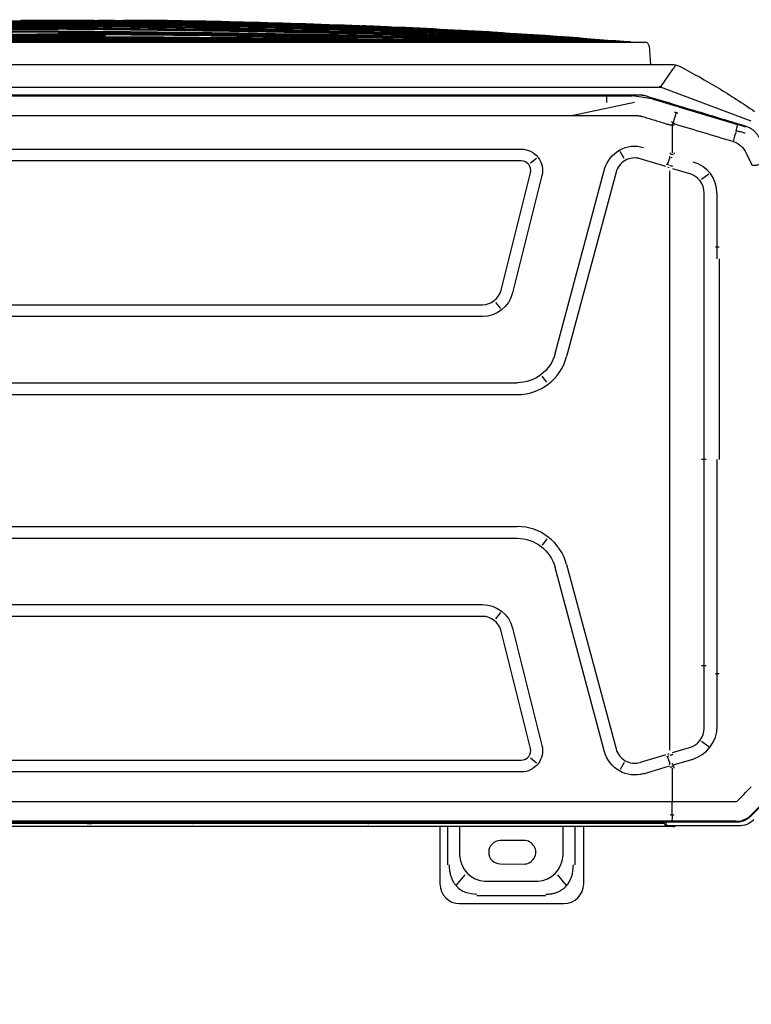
# Model space of a CAD drawing. Header units: millimetres. Extents: x 922208 to 1069538, y -182208 to -99877.
# Tile 117 of 256: x 990446 to 990892, y -177607 to -177007. Entities that reach past the tile are written whole.
import ezdxf

# ---------------------------------------------------------------- set-up
doc = ezdxf.new("R2010")
doc.units = ezdxf.units.MM
doc.header["$MEASUREMENT"] = 0
doc.layers.add('IS_KLIM_urządzenia', color=3, linetype='Continuous')

# ---------------------------------------------------------------- blocks, each defined once
blk = doc.blocks.new('G$CE471A013')
at = {"linetype": 'Continuous'}
for p, q in [((-52.435, 41.216), (-57.735, 41.216)), ((-56.811, 40.816), (-53.307, 40.816)), ((-58.735, 40.216), (-58.735, 37.301)), ((-57.87, 40.295), (-57.426, 39.746)), ((-53.717, 40.077), (-56.401, 40.077)), ((-52.692, 39.746), (-52.248, 40.295)), ((-51.435, 37.301), (-51.435, 40.216)), ((-58.291, 37.3), (-58.291, 39.241)), ((-54.497, 39.198), (-55.697, 39.206)), ((-51.827, 39.241), (-51.827, 37.3)), ((-57.694, 38.769), (-57.694, 37.301)), ((-52.424, 37.301), (-52.424, 38.769)), ((-55.697, 38.006), (-54.497, 38.013)), ((-66.606, 37.271), (-63.067, 37.271)), ((23.598, 37.069), (-66.48, 37.069)), ((-66.462, 37.035), (-66.435, 37.035)), ((-66.435, 37.034), (-63.211, 37.029)), ((-63.256, 37.301), (6.245, 37.301)), ((-63.211, 37.029), (-21.491, 37.029)), ((-63.067, 37.271), (-63.006, 37.271)), ((-62.823, 37.151), (6.095, 37.151)), ((-46.818, 37.069), (-46.818, 37.151)), ((-39.955, 37.069), (-39.955, 37.151)), ((-67.244, 36.753), (-67.954, 36.043)), ((-67.906, 36.045), (-67.231, 36.718)), ((-66.881, 36.958), (-66.893, 36.986)), ((-63.222, 36.747), (-63.229, 36.025)), ((-63.231, 34.339), (-63.231, 36.025)), ((-61.773, 34.614), (-63.101, 34.22)), ((-55.564, 34.525), (12.681, 34.525)), ((-63.275, 34.162), (-64.302, 33.869)), ((-63.22, 34.09), (-63.293, 34.234)), ((-63.128, 34.119), (-62.999, 33.739)), ((-62.913, 33.65), (-61.603, 34.039)), ((-60.791, 34.052), (-60.595, 34.401)), ((-56.03, 33.809), (-56.346, 34.056)), ((-63.243, 33.54), (-64.111, 33.292)), ((-63.012, 33.616), (-63.073, 33.593)), ((12.681, 33.925), (-55.564, 33.925)), ((-65.097, 33.248), (-64.718, 32.988)), ((-63.11, 33.418), (-63.11, 29.549)), ((-57.867, 23.986), (-60.377, 33.353)), ((-59.798, 33.508), (-57.288, 24.142)), ((-55.124, 27.223), (-56.612, 33.184)), ((-56.03, 33.329), (-54.542, 27.368)), ((-65.503, 29.549), (-65.503, 32.296)), ((-64.853, 32.296), (-64.853, 29.549)), ((-65.61, 29.549), (-65.426, 29.549)), ((-65.503, 29.112), (-65.503, 29.549)), ((-64.853, 29.549), (-64.853, 29.112)), ((-63.11, 29.549), (-63.11, 7.87)), ((-65.503, 18.659), (-65.503, 29.112)), ((-64.717, 29.112), (-64.95, 29.112)), ((-64.853, 29.112), (-64.853, 18.659)), ((-54.509, 26.429), (-54.262, 26.745)), ((-53.591, 26.625), (10.708, 26.625)), ((10.708, 26.025), (-53.591, 26.025)), ((-56.871, 22.685), (-56.627, 23.003)), ((-21.491, 22.659), (-55.356, 22.659)), ((-21.491, 22.059), (-55.356, 22.059)), ((-65.61, 8.47), (-65.61, 18.659)), ((-64.95, 18.659), (-64.717, 18.659)), ((-64.853, 18.659), (-64.853, 7.87)), ((-21.391, 15.359), (-55.356, 15.359)), ((-56.871, 14.734), (-56.627, 14.416)), ((-21.391, 14.759), (-55.356, 14.759)), ((-60.377, 4.066), (-57.867, 13.432)), ((-57.288, 13.277), (-59.798, 3.911)), ((-53.591, 11.393), (10.708, 11.393)), ((-54.262, 10.674), (-54.509, 10.989)), ((10.708, 10.793), (-53.591, 10.793)), ((-56.612, 4.235), (-55.124, 10.196)), ((-54.542, 10.051), (-56.03, 4.09)), ((-65.503, 7.87), (-65.503, 8.47)), ((-65.61, 7.87), (-65.426, 7.87)), ((-65.503, 5.123), (-65.503, 7.87)), ((-64.853, 7.87), (-64.853, 5.123)), ((-63.11, 7.87), (-63.11, 4.001)), ((-65.097, 4.171), (-64.718, 4.43)), ((-63.243, 3.878), (-64.111, 4.126)), ((-66.99, 3.095), (-67.234, 3.626)), ((-62.999, 3.679), (-63.128, 3.299)), ((-63.012, 3.803), (-63.073, 3.826)), ((-62.913, 3.769), (-61.603, 3.38)), ((-56.346, 3.363), (-56.03, 3.61)), ((-63.231, 1.667), (-63.231, 3.08)), ((-63.226, 3.33), (-63.183, 3.316)), ((-60.791, 3.367), (-60.595, 3.017)), ((-55.564, 3.493), (12.681, 3.493)), ((12.681, 2.893), (-55.564, 2.893)), ((-63.552, 0.74), (-66.539, 1.639)), ((-63.424, 1.025), (-63.272, 1.544)), ((-67.249, 1.476), (-62.642, -0.258)), ((-61.319, 0.514), (-58.196, 1.188)), ((-62.213, 0.335), (-63.453, 0.711)), ((-59.916, 0.514), (-59.916, 0.179)), ((-62.213, 0.335), (-61.199, 0.184)), ((-61.726, 0.155), (-61.717, 0.191)), ((-61.567, 0.144), (18.685, 0.144)), ((-59.916, 0.184), (-61.199, 0.184)), ((-21.391, 0.184), (-59.916, 0.184)), ((-63.27, -1.193), (-62.633, -0.27)), ((-0.517, -0.263), (-62.643, -0.263)), ((-0.367, -1.413), (-63.178, -1.413)), ((-62.054, -2.359), (-62.12, -1.413)), ((-57.042, -2.545), (-61.855, -2.545)), ((-58.757, -2.545), (-58.757, -2.545)), ((-7.032, -2.545), (-57.042, -2.545)), ((-32.037, -2.644), (-32.037, -2.642))]:
    blk.add_line(p, q, dxfattribs=at)
for centre, radius, start, end in [((-57.735, 40.216), 1, 90, 180), ((-52.435, 40.216), 1, 0, 90), ((-55.701, 38.606), 0.6, 89.6384, 270.3616), ((-54.501, 38.606), 0.592, 270.3616, 89.6384), ((-63.256, 37.001), 0.3, 90, 115.8413), ((-63.006, 37.071), 0.2, 0, 90), ((-61.324, 33.099), 0.98, 15, 106.5295), ((-55.564, 33.445), 0.48, 90, 194.0167), ((-53.591, 27.605), 0.98, 194.0166, 270), ((-55.356, 24.659), 2.6, 195, 270), ((-55.356, 12.759), 2.6, 90, 165), ((-53.591, 9.813), 0.98, 90, 165.9834), ((-61.324, 4.319), 0.98, 253.4705, 345), ((-55.564, 3.973), 0.48, 165.9833, 270), ((-61.855, -2.345), 0.2, 184, 270)]:
    blk.add_arc(centre, radius, start, end, dxfattribs=at)
at = {"linetype": 'Continuous', "extrusion": (0, 0, -1)}
for centre, radius, start, end in [((66.606, 36.191), 1.08, 45, 90), ((61.324, 33.099), 1.58, 73.4706, 165), ((55.564, 33.445), 1.08, 345.9834, 90), ((53.591, 27.605), 1.58, 270, 345.9834), ((55.356, 24.659), 2, 270, 345), ((55.356, 12.759), 2, 15, 90), ((53.591, 9.813), 1.58, 14.0166, 90), ((55.564, 3.973), 1.08, 270, 14.0166), ((61.324, 4.319), 1.58, 195, 286.5294)]:
    blk.add_arc(centre, radius, start, end, dxfattribs=at)
at = {"linetype": 'Continuous'}
for centre, major_axis, ratio, start_param, end_param in [((-55.906, 38.207), (1.268, -1.569), 0.803018, 2.633487, 3.831894), ((-54.211, 38.207), (-1.268, -1.569), 0.803018, 2.451291, 3.649699), ((-63.067, 37.071), (0, -0.2), 0.831479, 1.570796, 3.141593), ((-47.823, 36.801), (0, 0.35), 0.690452, 6.119579, 6.283185), ((-33.789, 36.701), (1.086, 0), 0.414214, 1.241354, 1.558544), ((-63.025, 33.944), (-1.913, -0.585), 0.178321, 4.710906, 4.798331), ((-62.672, 32.781), (-1.893, -0.646), 0.706819, 4.683881, 4.712375), ((-63.755, 32.198), (1.764, 0), 0.995519, 1.850018, 3.141593), ((-63.807, 32.296), (1.046, 0), 0.995519, 1.865841, 3.141593), ((-63.863, 5.123), (1.64, 0), 0.995519, 3.141593, 4.441128), ((-63.807, 5.123), (1.046, 0), 0.995519, 3.141593, 4.417344), ((-63.025, 3.474), (-1.913, 0.585), 0.178321, 1.484854, 1.57228), ((-62.672, 4.635), (-1.919, 0.564), 0.705879, 1.540462, 1.56897)]:
    blk.add_ellipse(centre, major_axis=major_axis, ratio=ratio, start_param=start_param, end_param=end_param, dxfattribs=at)
for points, knots in [([(-56.811, 40.73), (-56.879, 40.73), (-57.013, 40.729), (-57.207, 40.695), (-57.389, 40.639), (-57.556, 40.558), (-57.708, 40.456), (-57.931, 40.251), (-58.174, 39.848), (-58.197, 39.452), (-58.21, 39.241)], [0, 0, 0, 0, 0.088396, 0.173346, 0.25543, 0.335293, 0.413632, 0.491185, 0.72797, 1, 1, 1, 1]), ([(-51.908, 39.241), (-51.908, 39.315), (-51.908, 39.459), (-51.94, 39.667), (-51.994, 39.861), (-52.07, 40.037), (-52.164, 40.195), (-52.353, 40.428), (-52.729, 40.688), (-53.109, 40.716), (-53.307, 40.73)], [0, 0, 0, 0, 0.095854, 0.186885, 0.2735, 0.35617, 0.435439, 0.51192, 0.746033, 1, 1, 1, 1]), ([(-66.48, 37.069), (-66.537, 37.067), (-66.65, 37.062), (-66.815, 37.021), (-66.972, 36.956), (-67.118, 36.868), (-67.202, 36.791), (-67.244, 36.753)], [0, 0, 0, 0, 0.199971, 0.399955, 0.599953, 0.799968, 1, 1, 1, 1]), ([(-66.462, 37.034), (-66.58, 37.034), (-66.698, 37.016), (-66.918, 36.942), (-67.02, 36.889), (-67.143, 36.798), (-67.174, 36.772), (-67.204, 36.744)], [0, 0, 0, 0, 0.434849, 0.434849, 0.850781, 0.850781, 1, 1, 1, 1]), ([(-63.228, 36.744), (-63.228, 36.769), (-63.227, 36.822), (-63.224, 36.893), (-63.22, 36.964), (-63.215, 37.012), (-63.211, 37.032), (-63.209, 37.034), (-63.208, 37.034)], [0, 0, 0, 0, 0.15377, 0.321137, 0.499606, 0.749362, 0.923428, 1, 1, 1, 1]), ([(-60.124, 37.07), (-60.124, 37.072), (-60.121, 37.095), (-60.115, 37.138), (-60.112, 37.146), (-60.11, 37.151)], [0, 0, 0, 0, 0.03411, 0.430836, 1, 1, 1, 1]), ([(-60.11, 37.151), (-60.089, 37.148), (-60.053, 37.143), (-60.007, 37.11), (-59.984, 37.083), (-59.975, 37.07)], [0, 0, 0, 0, 0.421216, 0.760733, 1, 1, 1, 1]), ([(-56.683, 37.073), (-56.667, 37.09), (-56.616, 37.134), (-56.56, 37.144), (-56.522, 37.151)], [0, 0, 0, 0, 0.322756, 1, 1, 1, 1]), ([(-56.522, 37.151), (-56.525, 37.149), (-56.529, 37.145), (-56.536, 37.119), (-56.539, 37.092), (-56.541, 37.076), (-56.541, 37.073)], [0, 0, 0, 0, 0.364896, 0.677617, 0.93837, 1, 1, 1, 1]), ([(-47.783, 37.146), (-47.752, 37.139), (-47.677, 37.121), (-47.618, 37.07), (-47.584, 37.04)], [0, 0, 0, 0, 0.419101, 1, 1, 1, 1]), ([(-47.74, 37.071), (-47.74, 37.074), (-47.74, 37.077), (-47.741, 37.1), (-47.745, 37.116), (-47.759, 37.135), (-47.766, 37.141), (-47.779, 37.145), (-47.781, 37.146), (-47.783, 37.146)], [0, 0, 0, 0, 0.074579, 0.074579, 0.595541, 0.595541, 0.936378, 0.936378, 1, 1, 1, 1]), ([(-39.051, 37.04), (-39.027, 37.061), (-38.983, 37.101), (-38.911, 37.134), (-38.865, 37.143), (-38.845, 37.147)], [0, 0, 0, 0, 0.405811, 0.73919, 1, 1, 1, 1]), ([(-38.846, 37.147), (-38.859, 37.145), (-38.867, 37.14), (-38.883, 37.125), (-38.888, 37.112), (-38.892, 37.088), (-38.892, 37.079), (-38.892, 37.069)], [0, 0, 0, 0, 0.330097, 0.330097, 0.779008, 0.779008, 1, 1, 1, 1]), ([(-63.143, 34.328), (-63.143, 34.329), (-63.143, 34.329), (-63.143, 34.33), (-63.143, 34.331), (-63.143, 34.332), (-63.142, 34.333), (-63.14, 34.336), (-63.138, 34.337), (-63.136, 34.339)], [0, 0, 0, 0, 0.093535, 0.093535, 0.207433, 0.207433, 0.397418, 0.397418, 1, 1, 1, 1]), ([(-67.234, 3.626), (-67.24, 3.639), (-67.253, 3.665), (-67.285, 3.697), (-67.327, 3.71), (-67.385, 3.713), (-67.442, 3.708), (-67.498, 3.7), (-67.554, 3.692), (-67.624, 3.68), (-67.734, 3.66), (-67.815, 3.644), (-67.869, 3.634)], [0, 0, 0, 0, 0.063444, 0.125641, 0.187787, 0.250691, 0.375621, 0.43817, 0.500642, 0.625445, 0.750334, 1, 1, 1, 1]), ([(-63.143, 3.09), (-63.143, 3.09), (-63.143, 3.09), (-63.143, 3.089), (-63.143, 3.088), (-63.143, 3.087), (-63.142, 3.086), (-63.14, 3.083), (-63.138, 3.081), (-63.136, 3.08)], [0, 0, 0, 0, 0.093535, 0.093535, 0.207433, 0.207433, 0.397418, 0.397418, 1, 1, 1, 1]), ([(-67.645, 2.317), (-67.622, 2.272), (-67.576, 2.182), (-67.483, 2.059), (-67.374, 1.949), (-67.251, 1.857), (-67.117, 1.782), (-67.022, 1.75), (-66.975, 1.733)], [0, 0, 0, 0, 0.164732, 0.332464, 0.501556, 0.670288, 0.836962, 1, 1, 1, 1]), ([(-66.935, 2.088), (-66.93, 2.086), (-66.924, 2.084), (-66.849, 2.059), (-66.778, 2.037), (-66.635, 1.999), (-66.564, 1.982), (-66.486, 1.966), (-66.482, 1.966), (-66.477, 1.965)], [0, 0, 0, 0, 0.036866, 0.036866, 0.504699, 0.504699, 0.970315, 0.970315, 1, 1, 1, 1]), ([(-63.371, 1.611), (-63.853, 1.756), (-64.335, 1.901), (-65.319, 2.197), (-65.821, 2.349), (-66.322, 2.5)], [0, 0, 0, 0, 0.489998, 0.489998, 1, 1, 1, 1]), ([(-66.975, 1.733), (-66.924, 1.718), (-66.873, 1.702), (-66.618, 1.625), (-66.414, 1.564), (-65.393, 1.255), (-64.576, 1.007), (-63.133, 0.57), (-62.507, 0.38), (-61.881, 0.19)], [0, 0, 0, 0, 0.030057, 0.030057, 0.150285, 0.150285, 0.631198, 0.631198, 1, 1, 1, 1]), ([(-66.477, 1.965), (-66.49, 1.918), (-66.502, 1.872), (-66.521, 1.791), (-66.528, 1.754), (-66.538, 1.694), (-66.541, 1.671), (-66.541, 1.644), (-66.539, 1.637), (-66.536, 1.633), (-66.536, 1.633), (-66.535, 1.633)], [0, 0, 0, 0, 0.2609, 0.2609, 0.5218, 0.5218, 0.782701, 0.782701, 0.970671, 0.970671, 1, 1, 1, 1]), ([(-63.352, 1.601), (-63.34, 1.592), (-63.315, 1.572), (-63.263, 1.537), (-63.223, 1.513), (-63.196, 1.497)], [0, 0, 0, 0, 0.24998, 0.499983, 1, 1, 1, 1]), ([(-63.325, 1.671), (-63.294, 1.669), (-63.232, 1.666), (-63.17, 1.665), (-63.139, 1.664)], [0, 0, 0, 0, 0.499978, 1, 1, 1, 1]), ([(-61.71, 1.231), (-61.807, 1.26), (-61.999, 1.319), (-62.288, 1.406), (-62.577, 1.494), (-62.77, 1.552), (-62.905, 1.593), (-62.943, 1.605), (-63.033, 1.632), (-63.085, 1.648), (-63.136, 1.663)], [0, 0, 0, 0, 0.202609, 0.405217, 0.607826, 0.810435, 0.810435, 0.891478, 0.891478, 1, 1, 1, 1]), ([(-63.36, 1.017), (-63.366, 1.016), (-63.377, 1.015), (-63.4, 1.019), (-63.428, 1.026), (-63.462, 1.037), (-63.481, 1.05), (-63.491, 1.056)], [0, 0, 0, 0, 0.124243, 0.250098, 0.500245, 0.750313, 1, 1, 1, 1]), ([(-63.642, -1.299), (-64.293, -0.958), (-64.934, -0.598), (-66.193, 0.161), (-66.811, 0.559), (-67.416, 0.974)], [0, 0, 0, 0, 0.5, 0.5, 1, 1, 1, 1]), ([(-61.881, 0.19), (-61.829, 0.177), (-61.727, 0.15), (-61.62, 0.146), (-61.567, 0.144)], [0, 0, 0, 0, 0.498926, 1, 1, 1, 1]), ([(-62.706, -0.265), (-62.705, -0.265), (-62.704, -0.265), (-62.684, -0.265), (-62.664, -0.265), (-62.644, -0.265)], [0, 0, 0, 0, 0.032778, 0.032778, 1, 1, 1, 1]), ([(-62.644, -0.265), (-62.641, -0.253), (-62.639, -0.241), (-62.637, -0.229), (-62.637, -0.228), (-62.637, -0.228)], [0, 0, 0, 0, 0.960053, 0.960053, 1, 1, 1, 1]), ([(-62.644, -0.265), (-62.622, -0.275), (-62.601, -0.285), (-62.579, -0.295), (-62.578, -0.296), (-62.578, -0.296)], [0, 0, 0, 0, 0.968586, 0.968586, 1, 1, 1, 1]), ([(-63.178, -1.413), (-63.178, -1.413), (-63.179, -1.413), (-63.182, -1.413), (-63.184, -1.413), (-63.196, -1.413), (-63.206, -1.413), (-63.275, -1.41), (-63.334, -1.402), (-63.392, -1.39)], [0, 0, 0, 0, 0.008756, 0.008756, 0.040334, 0.040334, 0.177893, 0.177893, 1, 1, 1, 1]), ([(-63.388, -1.36), (-63.387, -1.357), (-63.385, -1.355), (-63.373, -1.33), (-63.36, -1.303), (-63.334, -1.259), (-63.323, -1.243), (-63.31, -1.227)], [0, 0, 0, 0, 0.07944, 0.07944, 0.676385, 0.676385, 1, 1, 1, 1]), ([(-63.318, -1.212), (-63.321, -1.211), (-63.325, -1.211), (-63.329, -1.211), (-63.329, -1.211), (-63.33, -1.211)], [0, 0, 0, 0, 0.895907, 0.895907, 1, 1, 1, 1]), ([(-63.314, -1.199), (-63.314, -1.2), (-63.314, -1.2), (-63.315, -1.204), (-63.316, -1.208), (-63.318, -1.212)], [0, 0, 0, 0, 0.075095, 0.075095, 1, 1, 1, 1]), ([(-63.318, -1.212), (-63.311, -1.226), (-63.304, -1.24), (-63.296, -1.253), (-63.296, -1.253), (-63.296, -1.254)], [0, 0, 0, 0, 0.958709, 0.958709, 1, 1, 1, 1]), ([(-32.037, -3.261), (-36.938, -3.218), (-41.838, -3.138), (-51.533, -2.903), (-56.327, -2.75), (-61.119, -2.546)], [0, 0, 0, 0, 0.505409, 0.505409, 1, 1, 1, 1]), ([(-61.118, -2.551), (-56.329, -2.844), (-51.536, -3.059), (-41.841, -3.378), (-36.939, -3.481), (-32.037, -3.525)], [0, 0, 0, 0, 0.494599, 0.494599, 1, 1, 1, 1]), ([(-32.037, -3.496), (-36.939, -3.451), (-41.841, -3.35), (-51.536, -3.04), (-56.329, -2.832), (-61.118, -2.551)], [0, 0, 0, 0, 0.505401, 0.505401, 1, 1, 1, 1]), ([(-61.118, -2.551), (-56.329, -2.832), (-51.536, -3.039), (-41.841, -3.349), (-36.939, -3.45), (-32.037, -3.494)], [0, 0, 0, 0, 0.494599, 0.494599, 1, 1, 1, 1]), ([(-32.037, -3.553), (-36.94, -3.512), (-41.841, -3.407), (-51.536, -3.079), (-56.33, -2.856), (-61.118, -2.552)], [0, 0, 0, 0, 0.505401, 0.505401, 1, 1, 1, 1]), ([(-32.037, -3.526), (-36.939, -3.483), (-41.841, -3.38), (-51.536, -3.06), (-56.329, -2.845), (-61.118, -2.552)], [0, 0, 0, 0, 0.505401, 0.505401, 1, 1, 1, 1]), ([(-32.037, -3.6), (-36.94, -3.563), (-41.842, -3.457), (-51.537, -3.114), (-56.33, -2.879), (-61.118, -2.553)], [0, 0, 0, 0, 0.505401, 0.505401, 1, 1, 1, 1]), ([(-32.037, -3.578), (-36.94, -3.538), (-41.842, -3.433), (-51.537, -3.097), (-56.33, -2.868), (-61.118, -2.553)], [0, 0, 0, 0, 0.505401, 0.505401, 1, 1, 1, 1]), ([(-32.037, -3.619), (-36.94, -3.585), (-41.843, -3.48), (-51.538, -3.13), (-56.331, -2.889), (-61.118, -2.554)], [0, 0, 0, 0, 0.505401, 0.505401, 1, 1, 1, 1]), ([(-32.037, -3.39), (-36.939, -3.345), (-41.84, -3.252), (-51.533, -2.975), (-56.326, -2.793), (-61.115, -2.549)], [0, 0, 0, 0, 0.505465, 0.505465, 1, 1, 1, 1]), ([(-61.106, -2.549), (-56.319, -2.779), (-51.53, -2.951), (-41.839, -3.214), (-36.938, -3.303), (-32.037, -3.348)], [0, 0, 0, 0, 0.494375, 0.494375, 1, 1, 1, 1]), ([(-39.382, -3.21), (-41.835, -3.167), (-44.287, -3.114), (-51.511, -2.928), (-56.282, -2.766), (-61.051, -2.55)], [0, 0, 0, 0, 0.339395, 0.339395, 1, 1, 1, 1]), ([(-32.037, -3.111), (-36.937, -3.076), (-41.838, -3.01), (-51.506, -2.824), (-56.274, -2.704), (-61.042, -2.546)], [0, 0, 0, 0, 0.50677, 0.50677, 1, 1, 1, 1]), ([(-32.037, -3.058), (-36.937, -3.025), (-41.837, -2.966), (-51.506, -2.797), (-56.274, -2.688), (-61.041, -2.545)], [0, 0, 0, 0, 0.506778, 0.506778, 1, 1, 1, 1]), ([(-61.021, -2.546), (-56.261, -2.688), (-51.499, -2.795), (-41.837, -2.964), (-36.937, -3.023), (-32.037, -3.056)], [0, 0, 0, 0, 0.492868, 0.492868, 1, 1, 1, 1]), ([(-32.037, -3.349), (-36.938, -3.305), (-41.839, -3.215), (-51.494, -2.953), (-56.248, -2.782), (-61, -2.554)], [0, 0, 0, 0, 0.507485, 0.507485, 1, 1, 1, 1]), ([(-32.037, -3.213), (-36.938, -3.173), (-41.838, -3.097), (-51.488, -2.878), (-56.237, -2.737), (-60.984, -2.551)], [0, 0, 0, 0, 0.507767, 0.507767, 1, 1, 1, 1]), ([(-60.984, -2.551), (-56.237, -2.736), (-51.488, -2.877), (-41.838, -3.095), (-36.938, -3.17), (-32.037, -3.211)], [0, 0, 0, 0, 0.492233, 0.492233, 1, 1, 1, 1]), ([(-60.984, -2.552), (-56.237, -2.752), (-51.488, -2.903), (-41.839, -3.136), (-36.938, -3.216), (-32.037, -3.259)], [0, 0, 0, 0, 0.492233, 0.492233, 1, 1, 1, 1]), ([(-32.037, -2.947), (-34.87, -2.932), (-37.702, -2.91), (-43.368, -2.851), (-46.201, -2.816), (-51.866, -2.73), (-54.699, -2.68), (-58.666, -2.597), (-59.8, -2.572), (-60.934, -2.546)], [0, 0, 0, 0, 0.294057, 0.294057, 0.58814, 0.58814, 0.882227, 0.882227, 1, 1, 1, 1]), ([(-60.894, -2.547), (-58.354, -2.605), (-55.814, -2.657), (-50.519, -2.751), (-47.764, -2.792), (-42.254, -2.862), (-39.498, -2.891), (-35.174, -2.926), (-33.606, -2.936), (-32.037, -2.945)], [0, 0, 0, 0, 0.264103, 0.264103, 0.550513, 0.550513, 0.836923, 0.836923, 1, 1, 1, 1]), ([(-36.523, -3.657), (-37.477, -3.646), (-39.655, -3.612), (-43.056, -3.531), (-46.726, -3.409), (-50.395, -3.252), (-55.081, -3.004), (-58.542, -2.766), (-60.779, -2.585)], [0, 0, 0, 0, 0.11788, 0.269085, 0.420289, 0.571494, 0.722699, 1, 1, 1, 1]), ([(-54.409, -2.619), (-55.794, -2.605), (-57.18, -2.589), (-59.248, -2.563), (-59.931, -2.554), (-60.615, -2.545)], [0, 0, 0, 0, 0.669634, 0.669634, 1, 1, 1, 1]), ([(-60.501, -2.547), (-57.467, -2.586), (-54.433, -2.62), (-49.709, -2.664), (-48.019, -2.679), (-42.949, -2.718), (-39.569, -2.739), (-34.805, -2.76), (-33.421, -2.765), (-32.037, -2.77)], [0, 0, 0, 0, 0.319801, 0.319801, 0.497905, 0.497905, 0.854114, 0.854114, 1, 1, 1, 1]), ([(-32.037, -2.713), (-34.859, -2.706), (-37.681, -2.696), (-41.915, -2.677), (-43.326, -2.67), (-47.56, -2.647), (-50.382, -2.629), (-55.564, -2.59), (-57.923, -2.569), (-60.283, -2.546)], [0, 0, 0, 0, 0.299747, 0.299747, 0.449624, 0.449624, 0.749381, 0.749381, 1, 1, 1, 1]), ([(-60.283, -2.546), (-58.036, -2.568), (-55.79, -2.587), (-52.212, -2.614), (-50.88, -2.623), (-46.883, -2.65), (-44.219, -2.664), (-38.89, -2.689), (-36.225, -2.699), (-33.053, -2.707), (-32.545, -2.709), (-32.037, -2.71)], [0, 0, 0, 0, 0.238571, 0.238571, 0.380065, 0.380065, 0.663055, 0.663055, 0.946044, 0.946044, 1, 1, 1, 1]), ([(-32.037, -3.463), (-36.939, -3.418), (-41.84, -3.319), (-51.147, -3.031), (-55.552, -2.852), (-59.955, -2.614)], [0, 0, 0, 0, 0.526489, 0.526489, 1, 1, 1, 1]), ([(-36.416, -3.652), (-40.589, -3.601), (-44.763, -3.485), (-52.262, -3.158), (-55.59, -2.969), (-58.914, -2.726)], [0, 0, 0, 0, 0.556048, 0.556048, 1, 1, 1, 1]), ([(-58.595, -2.749), (-55.376, -2.981), (-52.152, -3.162), (-44.756, -3.484), (-40.581, -3.6), (-36.405, -3.652)], [0, 0, 0, 0, 0.435984, 0.435984, 1, 1, 1, 1]), ([(-58.452, -2.755), (-55.219, -2.983), (-51.984, -3.161), (-44.514, -3.48), (-40.279, -3.596), (-36.043, -3.648)], [0, 0, 0, 0, 0.433408, 0.433408, 1, 1, 1, 1]), ([(-36.066, -3.648), (-40.298, -3.596), (-44.529, -3.48), (-51.964, -3.162), (-55.17, -2.986), (-58.372, -2.761)], [0, 0, 0, 0, 0.568697, 0.568697, 1, 1, 1, 1]), ([(-58.091, -2.545), (-55.347, -2.562), (-52.602, -2.575), (-48.884, -2.591), (-47.911, -2.595), (-44.991, -2.607), (-43.045, -2.613), (-39.152, -2.625), (-37.205, -2.63), (-34.185, -2.636), (-33.111, -2.638), (-32.037, -2.639)], [0, 0, 0, 0, 0.31601, 0.31601, 0.42808, 0.42808, 0.652219, 0.652219, 0.876357, 0.876357, 1, 1, 1, 1]), ([(-57.423, -2.786), (-53.865, -2.995), (-50.304, -3.157), (-41.842, -3.456), (-36.94, -3.562), (-32.037, -3.599)], [0, 0, 0, 0, 0.420951, 0.420951, 1, 1, 1, 1]), ([(-56.809, -2.838), (-53.456, -3.04), (-50.1, -3.198), (-41.843, -3.499), (-36.94, -3.605), (-32.037, -3.636)], [0, 0, 0, 0, 0.406561, 0.406561, 1, 1, 1, 1]), ([(-56.729, -2.835), (-53.402, -3.029), (-50.073, -3.182), (-41.843, -3.479), (-36.94, -3.585), (-32.037, -3.619)], [0, 0, 0, 0, 0.40464, 0.40464, 1, 1, 1, 1]), ([(-34.126, -3.648), (-38.681, -3.606), (-43.236, -3.494), (-50.098, -3.221), (-52.408, -3.111), (-54.717, -2.979)], [0, 0, 0, 0, 0.663309, 0.663309, 1, 1, 1, 1]), ([(-35.398, -3.646), (-39.741, -3.597), (-44.084, -3.482), (-50.496, -3.215), (-52.567, -3.113), (-54.638, -2.993)], [0, 0, 0, 0, 0.676819, 0.676819, 1, 1, 1, 1]), ([(-32.037, -2.583), (-36.954, -2.579), (-41.87, -2.572), (-49.186, -2.558), (-51.586, -2.553), (-53.986, -2.547)], [0, 0, 0, 0, 0.672022, 0.672022, 1, 1, 1, 1]), ([(-32.037, -3.058), (-27.137, -3.025), (-22.236, -2.966), (-12.557, -2.796), (-7.778, -2.688), (-3, -2.544)], [0, 0, 0, 0, 0.506209, 0.506209, 1, 1, 1, 1]), ([(-32.037, -3.111), (-27.136, -3.076), (-22.236, -3.01), (-12.557, -2.824), (-7.778, -2.704), (-3, -2.545)], [0, 0, 0, 0, 0.506209, 0.506209, 1, 1, 1, 1]), ([(-5.983, -2.545), (-8.727, -2.562), (-11.472, -2.575), (-15.189, -2.591), (-16.163, -2.595), (-19.083, -2.607), (-21.029, -2.613), (-24.922, -2.625), (-26.869, -2.63), (-29.889, -2.636), (-30.963, -2.638), (-32.037, -2.639)], [0, 0, 0, 0, 0.31601, 0.31601, 0.42808, 0.42808, 0.652219, 0.652219, 0.876357, 0.876357, 1, 1, 1, 1]), ([(-32.037, -2.578), (-32.037, -2.577), (-32.037, -2.575), (-32.037, -2.569), (-32.037, -2.565), (-32.037, -2.556), (-32.037, -2.551), (-32.037, -2.545)], [0, 0, 0, 0, 0.356764, 0.356764, 0.713527, 0.713527, 1, 1, 1, 1]), ([(-32.037, -3.261), (-27.136, -3.218), (-22.236, -3.138), (-12.541, -2.903), (-7.747, -2.75), (-2.955, -2.546)], [0, 0, 0, 0, 0.505409, 0.505409, 1, 1, 1, 1]), ([(-32.037, -2.947), (-29.204, -2.932), (-26.371, -2.91), (-20.706, -2.851), (-17.873, -2.816), (-12.207, -2.73), (-9.375, -2.68), (-5.408, -2.597), (-4.274, -2.572), (-3.139, -2.546)], [0, 0, 0, 0, 0.294057, 0.294057, 0.58814, 0.58814, 0.882227, 0.882227, 1, 1, 1, 1]), ([(-32.037, -2.713), (-29.215, -2.706), (-26.392, -2.696), (-22.159, -2.677), (-20.748, -2.67), (-16.514, -2.647), (-13.692, -2.629), (-8.513, -2.59), (-6.157, -2.569), (-3.8, -2.546)], [0, 0, 0, 0, 0.299848, 0.299848, 0.449777, 0.449777, 0.749636, 0.749636, 1, 1, 1, 1]), ([(-3.791, -2.546), (-6.037, -2.568), (-8.284, -2.587), (-11.862, -2.614), (-13.194, -2.623), (-17.191, -2.65), (-19.855, -2.664), (-25.184, -2.689), (-27.848, -2.699), (-31.021, -2.707), (-31.529, -2.709), (-32.037, -2.71)], [0, 0, 0, 0, 0.238571, 0.238571, 0.380065, 0.380065, 0.663055, 0.663055, 0.946044, 0.946044, 1, 1, 1, 1]), ([(-3.18, -2.547), (-5.72, -2.605), (-8.26, -2.657), (-13.555, -2.751), (-16.31, -2.792), (-21.82, -2.862), (-24.575, -2.891), (-28.899, -2.926), (-30.468, -2.936), (-32.037, -2.945)], [0, 0, 0, 0, 0.264103, 0.264103, 0.550513, 0.550513, 0.836923, 0.836923, 1, 1, 1, 1]), ([(-3.573, -2.547), (-6.607, -2.586), (-9.641, -2.62), (-14.365, -2.664), (-16.055, -2.679), (-21.125, -2.718), (-24.504, -2.739), (-29.268, -2.76), (-30.653, -2.765), (-32.037, -2.77)], [0, 0, 0, 0, 0.319801, 0.319801, 0.497905, 0.497905, 0.854114, 0.854114, 1, 1, 1, 1]), ([(-32.037, -2.583), (-27.12, -2.579), (-22.204, -2.572), (-14.887, -2.558), (-12.488, -2.553), (-10.088, -2.547)], [0, 0, 0, 0, 0.672022, 0.672022, 1, 1, 1, 1]), ([(-32.037, -3.39), (-27.135, -3.345), (-22.234, -3.252), (-12.541, -2.975), (-7.748, -2.793), (-2.959, -2.549)], [0, 0, 0, 0, 0.505465, 0.505465, 1, 1, 1, 1]), ([(-2.968, -2.549), (-7.755, -2.779), (-12.544, -2.951), (-22.235, -3.214), (-27.136, -3.303), (-32.037, -3.348)], [0, 0, 0, 0, 0.494375, 0.494375, 1, 1, 1, 1]), ([(-32.037, -3.463), (-27.135, -3.418), (-22.234, -3.319), (-12.539, -3.019), (-7.745, -2.82), (-2.955, -2.55)], [0, 0, 0, 0, 0.505401, 0.505401, 1, 1, 1, 1]), ([(-2.955, -2.55), (-7.745, -2.819), (-12.539, -3.018), (-22.234, -3.318), (-27.135, -3.416), (-32.037, -3.462)], [0, 0, 0, 0, 0.494599, 0.494599, 1, 1, 1, 1]), ([(-32.037, -3.306), (-27.136, -3.263), (-22.235, -3.177), (-12.563, -2.928), (-7.792, -2.766), (-3.023, -2.55)], [0, 0, 0, 0, 0.506586, 0.506586, 1, 1, 1, 1]), ([(-2.956, -2.551), (-7.745, -2.844), (-12.538, -3.059), (-22.233, -3.378), (-27.134, -3.481), (-32.037, -3.525)], [0, 0, 0, 0, 0.494599, 0.494599, 1, 1, 1, 1]), ([(-32.037, -3.496), (-27.135, -3.451), (-22.233, -3.35), (-12.538, -3.04), (-7.745, -2.832), (-2.956, -2.551)], [0, 0, 0, 0, 0.505401, 0.505401, 1, 1, 1, 1]), ([(-2.956, -2.551), (-7.745, -2.832), (-12.538, -3.039), (-22.233, -3.349), (-27.135, -3.45), (-32.037, -3.494)], [0, 0, 0, 0, 0.494599, 0.494599, 1, 1, 1, 1]), ([(-32.037, -3.213), (-27.136, -3.173), (-22.236, -3.097), (-12.586, -2.878), (-7.837, -2.737), (-3.09, -2.551)], [0, 0, 0, 0, 0.507767, 0.507767, 1, 1, 1, 1]), ([(-3.09, -2.551), (-7.837, -2.736), (-12.586, -2.877), (-22.236, -3.095), (-27.136, -3.17), (-32.037, -3.211)], [0, 0, 0, 0, 0.492233, 0.492233, 1, 1, 1, 1]), ([(-32.037, -3.553), (-27.134, -3.512), (-22.232, -3.407), (-12.537, -3.079), (-7.744, -2.856), (-2.956, -2.552)], [0, 0, 0, 0, 0.505401, 0.505401, 1, 1, 1, 1]), ([(-32.037, -3.526), (-27.134, -3.483), (-22.233, -3.38), (-12.538, -3.06), (-7.745, -2.845), (-2.956, -2.552)], [0, 0, 0, 0, 0.505401, 0.505401, 1, 1, 1, 1]), ([(-3.09, -2.552), (-7.837, -2.752), (-12.586, -2.903), (-22.235, -3.136), (-27.136, -3.216), (-32.037, -3.259)], [0, 0, 0, 0, 0.492233, 0.492233, 1, 1, 1, 1]), ([(-32.037, -3.6), (-27.134, -3.563), (-22.232, -3.457), (-12.536, -3.114), (-7.744, -2.879), (-2.956, -2.553)], [0, 0, 0, 0, 0.505401, 0.505401, 1, 1, 1, 1]), ([(-32.037, -3.578), (-27.134, -3.538), (-22.232, -3.433), (-12.537, -3.097), (-7.744, -2.868), (-2.956, -2.553)], [0, 0, 0, 0, 0.505401, 0.505401, 1, 1, 1, 1]), ([(-32.037, -3.619), (-27.134, -3.585), (-22.231, -3.48), (-12.536, -3.13), (-7.743, -2.889), (-2.956, -2.554)], [0, 0, 0, 0, 0.505401, 0.505401, 1, 1, 1, 1]), ([(-32.037, -3.349), (-27.136, -3.305), (-22.235, -3.215), (-12.58, -2.953), (-7.826, -2.782), (-3.074, -2.554)], [0, 0, 0, 0, 0.507485, 0.507485, 1, 1, 1, 1]), ([(-32.037, -2.639), (-32.037, -2.639), (-32.037, -2.637), (-32.037, -2.631), (-32.037, -2.627), (-32.037, -2.616), (-32.037, -2.61), (-32.037, -2.596), (-32.037, -2.589), (-32.037, -2.578), (-32.037, -2.576), (-32.037, -2.573)], [0, 0, 0, 0, 0.231562, 0.231562, 0.463124, 0.463124, 0.694686, 0.694686, 0.926248, 0.926248, 1, 1, 1, 1]), ([(-32.037, -2.642), (-27.827, -2.636), (-23.617, -2.625), (-18.87, -2.608), (-18.334, -2.606), (-17.797, -2.604)], [0, 0, 0, 0, 0.886937, 0.886937, 1, 1, 1, 1]), ([(-32.037, -2.71), (-32.037, -2.709), (-32.037, -2.708), (-32.037, -2.702), (-32.037, -2.697), (-32.037, -2.687), (-32.037, -2.68), (-32.037, -2.667), (-32.037, -2.659), (-32.037, -2.649), (-32.037, -2.646), (-32.037, -2.644)], [0, 0, 0, 0, 0.231495, 0.231495, 0.46299, 0.46299, 0.694485, 0.694485, 0.925981, 0.925981, 1, 1, 1, 1]), ([(-32.037, -2.77), (-32.037, -2.769), (-32.037, -2.767), (-32.037, -2.761), (-32.037, -2.757), (-32.037, -2.747), (-32.037, -2.74), (-32.037, -2.726), (-32.037, -2.719), (-32.037, -2.709), (-32.037, -2.706), (-32.037, -2.704)], [0, 0, 0, 0, 0.231403, 0.231403, 0.462805, 0.462805, 0.694209, 0.694209, 0.925613, 0.925613, 1, 1, 1, 1]), ([(-32.037, -3.428), (-27.135, -3.382), (-22.234, -3.286), (-13.64, -3.03), (-9.947, -2.892), (-6.255, -2.716)], [0, 0, 0, 0, 0.570136, 0.570136, 1, 1, 1, 1]), ([(-6.837, -2.743), (-10.335, -2.905), (-13.834, -3.035), (-22.234, -3.285), (-27.135, -3.381), (-32.037, -3.426)], [0, 0, 0, 0, 0.416676, 0.416676, 1, 1, 1, 1]), ([(-32.037, -2.829), (-32.037, -2.828), (-32.037, -2.827), (-32.037, -2.821), (-32.037, -2.816), (-32.037, -2.806), (-32.037, -2.799), (-32.037, -2.786), (-32.037, -2.778), (-32.037, -2.768), (-32.037, -2.765), (-32.037, -2.763)], [0, 0, 0, 0, 0.231285, 0.231285, 0.46257, 0.46257, 0.693856, 0.693856, 0.925144, 0.925144, 1, 1, 1, 1]), ([(-32.037, -2.887), (-32.037, -2.887), (-32.037, -2.885), (-32.037, -2.879), (-32.037, -2.875), (-32.037, -2.864), (-32.037, -2.858), (-32.037, -2.844), (-32.037, -2.836), (-32.037, -2.826), (-32.037, -2.824), (-32.037, -2.821)], [0, 0, 0, 0, 0.231142, 0.231142, 0.462283, 0.462283, 0.693426, 0.693426, 0.924571, 0.924571, 1, 1, 1, 1]), ([(-7.345, -2.835), (-10.672, -3.029), (-14.001, -3.182), (-22.231, -3.479), (-27.134, -3.585), (-32.037, -3.619)], [0, 0, 0, 0, 0.40464, 0.40464, 1, 1, 1, 1]), ([(-32.037, -2.945), (-32.037, -2.944), (-32.037, -2.942), (-32.037, -2.936), (-32.037, -2.932), (-32.037, -2.922), (-32.037, -2.915), (-32.037, -2.902), (-32.037, -2.894), (-32.037, -2.884), (-32.037, -2.881), (-32.037, -2.878)], [0, 0, 0, 0, 0.230972, 0.230972, 0.461944, 0.461944, 0.692918, 0.692918, 0.923895, 0.923895, 1, 1, 1, 1]), ([(-32.037, -3.001), (-32.037, -3), (-32.037, -2.999), (-32.037, -2.993), (-32.037, -2.988), (-32.037, -2.978), (-32.037, -2.972), (-32.037, -2.958), (-32.037, -2.95), (-32.037, -2.94), (-32.037, -2.937), (-32.037, -2.935)], [0, 0, 0, 0, 0.230777, 0.230777, 0.461553, 0.461553, 0.692332, 0.692332, 0.923115, 0.923115, 1, 1, 1, 1]), ([(-9.543, -2.946), (-12.138, -3.08), (-14.734, -3.191), (-22.232, -3.456), (-27.134, -3.562), (-32.037, -3.599)], [0, 0, 0, 0, 0.346419, 0.346419, 1, 1, 1, 1]), ([(-9.972, -2.955), (-12.425, -3.076), (-14.878, -3.177), (-22.232, -3.432), (-27.134, -3.537), (-32.037, -3.577)], [0, 0, 0, 0, 0.333694, 0.333694, 1, 1, 1, 1]), ([(-54.636, -3.017), (-52.753, -3.131), (-50.87, -3.228), (-48.481, -3.333), (-47.975, -3.354), (-47.469, -3.374)], [0, 0, 0, 0, 0.788325, 0.788325, 1, 1, 1, 1]), ([(-53.301, -3.067), (-51.669, -3.156), (-50.036, -3.233), (-44.057, -3.482), (-39.707, -3.597), (-35.357, -3.646)], [0, 0, 0, 0, 0.273091, 0.273091, 1, 1, 1, 1]), ([(-51.456, -3.137), (-49.886, -3.212), (-48.315, -3.278), (-41.843, -3.518), (-36.941, -3.623), (-32.037, -3.65)], [0, 0, 0, 0, 0.242783, 0.242783, 1, 1, 1, 1]), ([(-48.23, -3.208), (-47.734, -3.227), (-47.238, -3.245), (-41.842, -3.432), (-36.94, -3.537), (-32.037, -3.577)], [0, 0, 0, 0, 0.091941, 0.091941, 1, 1, 1, 1]), ([(-36.544, -3.604), (-39.945, -3.553), (-43.345, -3.464), (-46.826, -3.335), (-46.909, -3.332), (-46.992, -3.329)], [0, 0, 0, 0, 0.976248, 0.976248, 1, 1, 1, 1]), ([(-32.037, -3.109), (-32.037, -3.109), (-32.037, -3.107), (-32.037, -3.101), (-32.037, -3.097), (-32.037, -3.087), (-32.037, -3.081), (-32.037, -3.075)], [0, 0, 0, 0, 0.343869, 0.343869, 0.687737, 0.687737, 1, 1, 1, 1])]:
    blk.add_open_spline(points, degree=3, knots=knots, dxfattribs=at)
for points, degree in [([(-67.232, 36.724), (-67.223, 36.733), (-67.214, 36.742), (-67.205, 36.751)], 3), ([(-63.32, 36.7), (-63.289, 36.715), (-63.259, 36.729), (-63.228, 36.744)], 3), ([(-63.228, 36.744), (-63.198, 36.729), (-63.168, 36.714), (-63.138, 36.7)], 3), ([(-66.466, 36.031), (-66.488, 36.031), (-66.507, 36.023), (-66.522, 36.008)], 3), ([(-63.326, 36.025), (-64.372, 36.027), (-65.419, 36.029), (-66.466, 36.031)], 3), ([(-63.325, 36.025), (-63.325, 36.025), (-63.325, 36.025), (-63.326, 36.025)], 3), ([(-63.137, 36.025), (-63.2, 36.025), (-63.262, 36.025), (-63.325, 36.025)], 3), ([(-63.137, 36.025), (-63.137, 36.025), (-63.137, 36.025), (-63.136, 36.025)], 3), ([(-21.491, 36.025), (-63.136, 36.025)], 1), ([(-66.522, 36.008), (-66.752, 35.779), (-66.981, 35.549), (-67.211, 35.32)], 3), ([(-67.211, 35.32), (-67.226, 35.305), (-67.234, 35.287), (-67.234, 35.265)], 3), ([(-63.325, 34.339), (-63.325, 34.317), (-63.322, 34.295), (-63.315, 34.274)], 3), ([(-63.074, 34.136), (-63.074, 34.137), (-63.074, 34.137), (-63.074, 34.137)], 3), ([(-63.266, 33.645), (-63.214, 33.66), (-63.163, 33.677), (-63.113, 33.696)], 3), ([(-63.052, 33.72), (-63.017, 33.733), (-62.981, 33.746), (-62.944, 33.757)], 3), ([(-63.266, 3.774), (-63.214, 3.759), (-63.163, 3.742), (-63.113, 3.722)], 3), ([(-63.052, 3.699), (-63.017, 3.685), (-62.981, 3.673), (-62.944, 3.662)], 3), ([(-66.322, 2.5), (-66.608, 2.594), (-66.864, 2.821), (-66.99, 3.095)], 3), ([(-63.325, 3.08), (-63.325, 3.101), (-63.322, 3.123), (-63.315, 3.144)], 3), ([(-63.074, 3.282), (-63.074, 3.282), (-63.074, 3.282), (-63.074, 3.282)], 3), ([(-66.477, 1.965), (-66.428, 2.14), (-66.376, 2.319), (-66.322, 2.5)], 3), ([(-66.535, 1.633), (-66.676, 1.675), (-66.816, 1.717), (-66.955, 1.758)], 3), ([(-66.477, 1.965), (-66.477, 1.965)], 1), ([(-63.352, 1.601), (-63.358, 1.606), (-63.364, 1.609), (-63.371, 1.611)], 3), ([(-63.284, 1.551), (-63.258, 1.585), (-63.242, 1.625), (-63.235, 1.667)], 3), ([(-63.136, 1.663), (-63.137, 1.664), (-63.138, 1.664), (-63.139, 1.664)], 3), ([(-63.491, 1.056), (-63.496, 1.061), (-63.501, 1.066), (-63.506, 1.07)], 3), ([(-63.34, 1.02), (-63.346, 1.019), (-63.353, 1.018), (-63.36, 1.017)], 3), ([(-21.391, 1.188), (-34.734, 1.188), (-48.077, 1.188), (-61.42, 1.188)], 3), ([(-63.548, 0.733), (-63.517, 0.724), (-63.486, 0.715), (-63.454, 0.705)], 3), ([(-63.392, -1.39), (-63.48, -1.37), (-63.564, -1.34), (-63.642, -1.299)], 3), ([(-60.984, -2.557), (-61.029, -2.554), (-61.074, -2.552), (-61.119, -2.549)], 3), ([(-61.119, -2.549), (-60.758, -2.569), (-60.398, -2.588), (-60.038, -2.606)], 3), ([(-61.118, -2.552), (-61.073, -2.555), (-61.028, -2.558), (-60.983, -2.561)], 3), ([(-61.118, -2.553), (-61.073, -2.556), (-61.028, -2.559), (-60.983, -2.562)], 3), ([(-61.117, -2.549), (-61.073, -2.551), (-61.029, -2.553), (-60.985, -2.555)], 3), ([(-61.052, -2.55), (-61.052, -2.55), (-61.052, -2.55)], 2), ([(-61.05, -2.559), (-61.05, -2.559), (-61.05, -2.559)], 2), ([(-56.489, -2.858), (-58.01, -2.768), (-59.53, -2.669), (-61.05, -2.559)], 3), ([(-61.05, -2.56), (-61.05, -2.56), (-61.05, -2.56)], 2), ([(-58.451, -2.742), (-59.317, -2.684), (-60.184, -2.624), (-61.05, -2.56)], 3), ([(-32.037, -3.003), (-41.686, -2.945), (-51.334, -2.803), (-60.98, -2.546)], 3), ([(-32.037, -2.832), (-41.595, -2.794), (-51.153, -2.706), (-60.71, -2.546)], 3), ([(-59.949, -2.614), (-59.446, -2.642), (-58.942, -2.668), (-58.439, -2.693)], 3), ([(-56.364, -2.556), (-56.965, -2.553), (-57.566, -2.549), (-58.167, -2.545)], 3), ([(-58.107, -2.774), (-56.601, -2.877), (-55.093, -2.969), (-53.585, -3.052)], 3), ([(-57.894, -2.783), (-56.895, -2.849), (-55.896, -2.911), (-54.896, -2.968)], 3), ([(-56.751, -2.85), (-57.061, -2.831), (-57.37, -2.812), (-57.679, -2.792)], 3), ([(-39.789, -2.869), (-42.145, -2.844), (-44.502, -2.813), (-46.859, -2.776)], 3), ([(-32.037, -2.642), (-35.976, -2.636), (-39.916, -2.626), (-43.855, -2.612)], 3), ([(-32.037, -2.772), (-32.861, -2.77), (-33.685, -2.767), (-34.509, -2.764)], 3), ([(-32.037, -2.89), (-32.838, -2.886), (-33.64, -2.882), (-34.441, -2.877)], 3), ([(-32.037, -2.832), (-22.479, -2.794), (-12.921, -2.706), (-3.364, -2.546)], 3), ([(-32.037, -2.578), (-32.037, -2.579), (-32.037, -2.581), (-32.037, -2.583)], 3), ([(-32.037, -2.639), (-32.037, -2.64), (-32.037, -2.641), (-32.037, -2.642)], 3), ([(-32.037, -2.71), (-32.037, -2.711), (-32.037, -2.712), (-32.037, -2.713)], 3), ([(-32.037, -2.772), (-31.213, -2.77), (-30.389, -2.767), (-29.565, -2.764)], 3), ([(-32.037, -2.77), (-32.037, -2.771), (-32.037, -2.772), (-32.037, -2.772)], 3), ([(-32.037, -2.829), (-32.037, -2.83), (-32.037, -2.831), (-32.037, -2.832)], 3), ([(-32.037, -2.89), (-31.236, -2.886), (-30.434, -2.882), (-29.633, -2.877)], 3), ([(-32.037, -2.887), (-32.037, -2.888), (-32.037, -2.889), (-32.037, -2.89)], 3), ([(-32.037, -2.945), (-32.037, -2.945), (-32.037, -2.946), (-32.037, -2.947)], 3), ([(-48.033, -3.288), (-49.878, -3.215), (-51.724, -3.13), (-53.569, -3.032)], 3), ([(-50.065, -3.188), (-51.204, -3.139), (-52.344, -3.084), (-53.483, -3.025)], 3), ([(-36.888, -3.582), (-40.167, -3.529), (-43.445, -3.442), (-46.721, -3.323)], 3), ([(-41.256, -3.247), (-38.183, -3.313), (-35.11, -3.36), (-32.037, -3.388)], 3), ([(-39.963, -3.342), (-37.321, -3.397), (-34.679, -3.437), (-32.037, -3.462)], 3), ([(-37.196, -3.36), (-35.477, -3.388), (-33.757, -3.41), (-32.037, -3.426)], 3), ([(-32.037, -3.306), (-32.719, -3.3), (-33.402, -3.293), (-34.084, -3.286)], 3), ([(-32.037, -3.428), (-32.138, -3.427), (-32.24, -3.426), (-32.341, -3.425)], 3), ([(-32.037, -3.001), (-32.037, -3.002), (-32.037, -3.003), (-32.037, -3.003)], 3), ([(-32.037, -3.161), (-32.037, -3.162), (-32.037, -3.162), (-32.037, -3.163)], 3), ([(-32.037, -3.211), (-32.037, -3.211), (-32.037, -3.212), (-32.037, -3.213)], 3), ([(-32.037, -3.259), (-32.037, -3.259), (-32.037, -3.26), (-32.037, -3.261)], 3), ([(-25.483, -3.299), (-27.667, -3.338), (-29.852, -3.368), (-32.037, -3.388)], 3), ([(-32.037, -3.304), (-32.037, -3.305), (-32.037, -3.306), (-32.037, -3.306)], 3), ([(-32.037, -3.348), (-32.037, -3.348), (-32.037, -3.349), (-32.037, -3.349)], 3), ([(-32.037, -3.388), (-32.037, -3.389), (-32.037, -3.389), (-32.037, -3.39)], 3), ([(-32.037, -3.426), (-32.037, -3.427), (-32.037, -3.427), (-32.037, -3.428)], 3), ([(-32.037, -3.462), (-32.037, -3.462), (-32.037, -3.463), (-32.037, -3.463)], 3), ([(-32.037, -3.494), (-32.037, -3.495), (-32.037, -3.495), (-32.037, -3.496)], 3), ([(-40.922, -3.533), (-38.628, -3.589), (-36.333, -3.627), (-34.038, -3.648)], 3), ([(-36.523, -3.657), (-36.522, -3.684)], 1), ([(-36.523, -3.657), (-36.523, -3.657), (-36.523, -3.657), (-36.523, -3.657)], 3), ([(-36.416, -3.652), (-36.412, -3.652), (-36.409, -3.652), (-36.405, -3.652)], 3), ([(-36.066, -3.648), (-36.058, -3.648), (-36.051, -3.648), (-36.043, -3.648)], 3), ([(-35.398, -3.646), (-35.384, -3.646), (-35.371, -3.646), (-35.357, -3.646)], 3), ([(-34.126, -3.648), (-34.097, -3.648), (-34.067, -3.648), (-34.038, -3.648)], 3), ([(-32.037, -3.651), (-32.295, -3.649), (-32.552, -3.648), (-32.81, -3.646)], 3), ([(-32.037, -3.637), (-32.128, -3.636), (-32.22, -3.636), (-32.311, -3.635)], 3), ([(-32.037, -3.525), (-32.037, -3.525), (-32.037, -3.525), (-32.037, -3.526)], 3), ([(-32.037, -3.552), (-32.037, -3.552), (-32.037, -3.553), (-32.037, -3.553)], 3), ([(-32.037, -3.577), (-32.037, -3.577), (-32.037, -3.578), (-32.037, -3.578)], 3), ([(-27.275, -3.582), (-28.862, -3.608), (-30.45, -3.626), (-32.037, -3.636)], 3), ([(-32.037, -3.599), (-32.037, -3.599), (-32.037, -3.6), (-32.037, -3.6)], 3), ([(-28.055, -3.611), (-29.382, -3.629), (-30.71, -3.642), (-32.037, -3.65)], 3), ([(-32.037, -3.619), (-32.037, -3.619), (-32.037, -3.619), (-32.037, -3.619)], 3), ([(-32.037, -3.637), (-31.89, -3.636), (-31.744, -3.635), (-31.597, -3.634)], 3), ([(-32.037, -3.636), (-32.037, -3.636), (-32.037, -3.637), (-32.037, -3.637)], 3), ([(-32.037, -3.651), (-31.405, -3.647), (-30.773, -3.643), (-30.142, -3.637)], 3), ([(-32.037, -3.65), (-32.037, -3.65), (-32.037, -3.65), (-32.037, -3.651)], 3)]:
    blk.add_open_spline(points, degree=degree, dxfattribs=at)
blk.add_rational_spline([(-61.42, 1.188), (-61.519, 1.188), (-61.616, 1.202), (-61.71, 1.231)], [1, 0.992787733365, 0.992787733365, 1], degree=3, dxfattribs=at)

msp = doc.modelspace()

# ---------------------------------------------------------------- block references
at = {"layer": 'IS_KLIM_urządzenia', "xscale": 12, "yscale": 12, "zscale": 12, "rotation": 180}
msp.add_blockref('G$CE471A013', (990084.52, -177050.84), dxfattribs=at)

doc.saveas('drawing.dxf')
